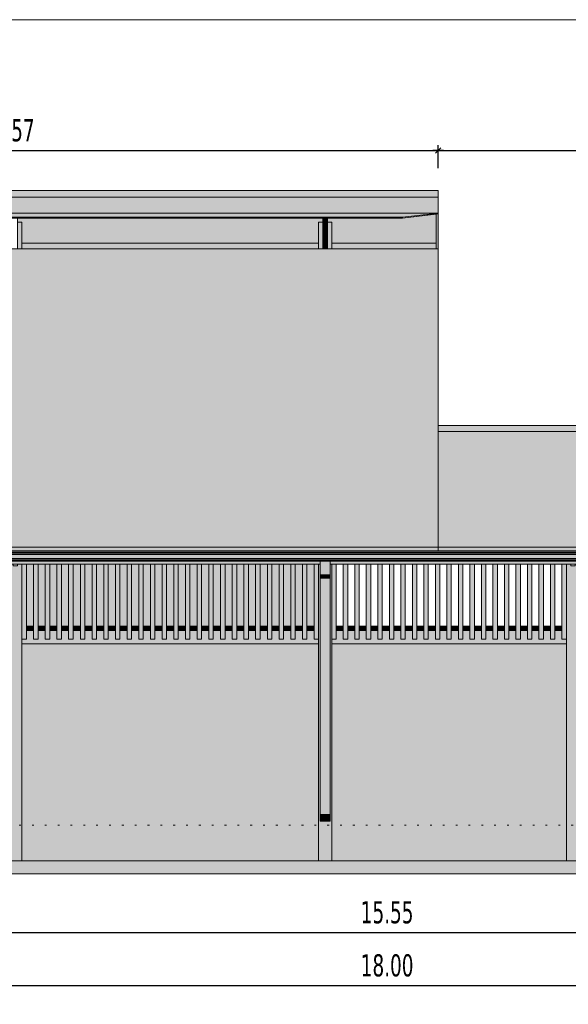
# Model space of a CAD drawing. Header units: millimetres. Extents: x 0 to 1517, y -116 to 725.
# Tile 159 of 256: x 739 to 801, y 347 to 458. Entities that reach past the tile are written whole.
import ezdxf

# ---------------------------------------------------------------- set-up
doc = ezdxf.new("R2010")
doc.units = ezdxf.units.MM
doc.linetypes.add('CADWORK_2', pattern=[1.45, 0.2, -1.25])
doc.layers.add('Ech.1_100', color=7, linetype='Continuous')
doc.styles.add('tahoma-z-r', font='txt', dxfattribs={"width": 0.704918})
doc.dimstyles.new('ISO-25', dxfattribs={"dimtxt": 2.5, "dimasz": 2.5, "dimexe": 1.25, "dimexo": 0.625, "dimtad": 1, "dimtxsty": 'Standard', "dimcen": 2.5, "dimadec": 0, "dimazin": 0, "dimtfac": 1, "dimtmove": 0, "dimatfit": 3, "dimfxl": 1, "dimarcsym": 0})

# ---------------------------------------------------------------- blocks, each defined once
blk = doc.blocks.new('cw-dimension-symbol2')
at = {"color": 0, "linetype": 'Continuous', "lineweight": -2}
for p, q in [((-1, 0), (1, 0)), ((-0.5, -0.5), (0.5, 0.5))]:
    blk.add_line(p, q, dxfattribs=at)
blk = doc.blocks.new('*D75')
at = {"layer": 'Defpoints', "color": 0}
for p in [(702.83, 356.72), (858.33, 356.72), (858.33, 354.72)]:
    blk.add_point(p, dxfattribs=at)
at = {"layer": 'Ech.1_100', "color": 0, "linetype": 'Continuous', "lineweight": -2}
for p, q in [((702.83, 356.72), (702.83, 354.12)), ((858.33, 356.72), (858.33, 354.12)), ((703.43, 354.72), (857.73, 354.72))]:
    blk.add_line(p, q, dxfattribs=at)
at = {"layer": 'Ech.1_100', "color": 0, "lineweight": -2, "xscale": 0.6000000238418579, "yscale": 0.6000000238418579, "zscale": 0.6000000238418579, "rotation": 180}
blk.add_blockref('cw-dimension-symbol2', (702.83, 354.72), dxfattribs=at)
at = {"layer": 'Ech.1_100', "color": 0, "lineweight": -2, "xscale": 0.6000000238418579, "yscale": 0.6000000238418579, "zscale": 0.6000000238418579}
blk.add_blockref('cw-dimension-symbol2', (858.33, 354.72), dxfattribs=at)
at = {"layer": 'Ech.1_100', "color": 7, "linetype": 'Continuous', "lineweight": 5, "insert": (780.58, 356.97), "char_height": 2.5, "attachment_point": 5, "style": 'tahoma-z-r'}
blk.add_mtext('15.55', dxfattribs=at)
blk = doc.blocks.new('*D77')
at = {"layer": 'Defpoints', "color": 0}
for p in [(690.58, 350.72), (870.58, 350.72), (870.58, 348.72)]:
    blk.add_point(p, dxfattribs=at)
at = {"layer": 'Ech.1_100', "color": 0, "linetype": 'Continuous', "lineweight": -2}
for p, q in [((690.58, 350.72), (690.58, 348.12)), ((870.58, 350.72), (870.58, 348.12)), ((691.18, 348.72), (869.98, 348.72))]:
    blk.add_line(p, q, dxfattribs=at)
at = {"layer": 'Ech.1_100', "color": 0, "lineweight": -2, "xscale": 0.6000000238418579, "yscale": 0.6000000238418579, "zscale": 0.6000000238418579, "rotation": 180}
blk.add_blockref('cw-dimension-symbol2', (690.58, 348.72), dxfattribs=at)
at = {"layer": 'Ech.1_100', "color": 0, "lineweight": -2, "xscale": 0.6000000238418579, "yscale": 0.6000000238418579, "zscale": 0.6000000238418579}
blk.add_blockref('cw-dimension-symbol2', (870.58, 348.72), dxfattribs=at)
at = {"layer": 'Ech.1_100', "color": 7, "linetype": 'Continuous', "lineweight": 5, "insert": (780.58, 350.97), "char_height": 2.5, "attachment_point": 5, "style": 'tahoma-z-r'}
blk.add_mtext('18.00', dxfattribs=at)
blk = doc.blocks.new('*D78')
at = {"layer": 'Defpoints', "color": 0}
for p in [(786.33, 443.06), (690.58, 441.06), (786.33, 441.06)]:
    blk.add_point(p, dxfattribs=at)
at = {"layer": 'Ech.1_100', "color": 0, "linetype": 'Continuous', "lineweight": -2}
for p, q in [((690.58, 441.06), (690.58, 443.66)), ((691.18, 443.06), (785.73, 443.06)), ((786.33, 441.06), (786.33, 443.66))]:
    blk.add_line(p, q, dxfattribs=at)
at = {"layer": 'Ech.1_100', "color": 0, "lineweight": -2, "xscale": 0.6000000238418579, "yscale": 0.6000000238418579, "zscale": 0.6000000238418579, "rotation": 180}
blk.add_blockref('cw-dimension-symbol2', (690.58, 443.06), dxfattribs=at)
at = {"layer": 'Ech.1_100', "color": 0, "lineweight": -2, "xscale": 0.6000000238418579, "yscale": 0.6000000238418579, "zscale": 0.6000000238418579}
blk.add_blockref('cw-dimension-symbol2', (786.33, 443.06), dxfattribs=at)
at = {"layer": 'Ech.1_100', "color": 7, "linetype": 'Continuous', "lineweight": 5, "insert": (738.45, 445.31), "char_height": 2.5, "attachment_point": 5, "style": 'tahoma-z-r'}
blk.add_mtext('9.57', dxfattribs=at)
blk = doc.blocks.new('*D79')
at = {"layer": 'Defpoints', "color": 0}
for p in [(870.58, 443.06), (786.33, 441.06), (870.58, 441.06)]:
    blk.add_point(p, dxfattribs=at)
at = {"layer": 'Ech.1_100', "color": 0, "linetype": 'Continuous', "lineweight": -2}
for p, q in [((786.33, 441.06), (786.33, 443.66)), ((786.93, 443.06), (869.98, 443.06)), ((870.58, 441.06), (870.58, 443.66))]:
    blk.add_line(p, q, dxfattribs=at)
at = {"layer": 'Ech.1_100', "color": 0, "lineweight": -2, "xscale": 0.6000000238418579, "yscale": 0.6000000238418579, "zscale": 0.6000000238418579, "rotation": 180}
blk.add_blockref('cw-dimension-symbol2', (786.33, 443.06), dxfattribs=at)
at = {"layer": 'Ech.1_100', "color": 0, "lineweight": -2, "xscale": 0.6000000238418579, "yscale": 0.6000000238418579, "zscale": 0.6000000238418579}
blk.add_blockref('cw-dimension-symbol2', (870.58, 443.06), dxfattribs=at)
at = {"layer": 'Ech.1_100', "color": 7, "linetype": 'Continuous', "lineweight": 5, "insert": (828.45, 445.31), "char_height": 2.5, "attachment_point": 5, "style": 'tahoma-z-r'}
blk.add_mtext('8.43', dxfattribs=at)

msp = doc.modelspace()

# ---------------------------------------------------------------- hatches: boundary and pattern name
at = {"layer": 'Ech.1_100', "linetype": 'Continuous', "lineweight": 5, "true_color": 0xe6f1fc, "transparency": 33554687}
for points in [[(690.58, 431.942), (690.86, 431.942), (690.86, 437.789), (786.33, 437.789), (786.33, 438.52), (690.58, 438.52), (690.58, 431.942)], [(738.83, 434.962), (739.33, 434.962), (739.33, 432.571), (772.83, 432.571), (772.83, 434.962), (773.33, 434.962), (773.33, 435.419), (738.83, 435.419), (738.83, 434.962)], [(773.83, 434.962), (774.33, 434.962), (774.33, 432.571), (786.11, 432.571), (786.11, 435.85), (782.33, 435.419), (773.83, 435.419), (773.83, 434.962)], [(690.58, 397.817), (786.33, 397.817), (786.33, 431.942), (690.58, 431.942), (690.58, 397.817)], [(870.58, 411.3), (786.33, 411.3), (786.33, 397.817), (870.58, 397.817), (870.58, 411.3)]]:
    msp.add_hatch(color=7, dxfattribs=at).paths.add_polyline_path(points)
at = {"layer": 'Ech.1_100', "linetype": 'Continuous', "lineweight": 5, "true_color": 0xf7e0b3, "transparency": 33554687}
for points in [[(694.86, 435.51), (782.33, 435.51), (786.33, 435.966), (786.33, 437.789), (690.86, 437.789), (690.86, 435.966), (694.86, 435.51)], [(690.86, 435.966), (786.33, 435.966), (786.33, 437.789), (690.86, 437.789), (690.86, 435.966)], [(694.86, 435.419), (782.33, 435.419), (782.33, 435.51), (694.86, 435.51), (694.86, 435.419)], [(786.33, 435.966), (782.33, 435.51), (782.33, 435.419), (786.33, 435.875), (786.33, 435.966)], [(786.11, 431.942), (786.33, 431.942), (786.33, 435.875), (786.11, 435.85), (786.11, 431.942)], [(704.13, 396.309), (773.03, 396.309), (773.03, 396.637), (704.13, 396.637), (704.13, 396.309)], [(774.13, 396.309), (857.03, 396.309), (857.03, 396.637), (774.13, 396.637), (774.13, 396.309)]]:
    msp.add_hatch(color=254, dxfattribs=at).paths.add_polyline_path(points)
at = {"layer": 'Ech.1_100', "linetype": 'Continuous', "lineweight": 5, "true_color": 0xe0c8b3, "transparency": 33554687}
for points in [[(739.33, 434.962), (738.83, 434.962), (738.83, 431.942), (739.33, 431.942), (739.33, 434.962)], [(772.83, 431.942), (773.33, 431.942), (773.33, 434.962), (772.83, 434.962), (772.83, 431.942)], [(774.33, 434.962), (773.83, 434.962), (773.83, 431.942), (774.33, 431.942), (774.33, 434.962)]]:
    msp.add_hatch(color=9, dxfattribs=at).paths.add_polyline_path(points)
at = {"layer": 'Ech.1_100', "linetype": 'Continuous', "lineweight": 5, "true_color": 0xd4c4b3, "transparency": 33554687}
for points in [[(773.33, 434.348), (773.83, 434.348), (773.83, 435.419), (773.33, 435.419), (773.33, 434.348)], [(773.33, 433.318), (773.83, 433.318), (773.83, 434.348), (773.33, 434.348), (773.33, 433.318)]]:
    msp.add_hatch(color=9, dxfattribs=at).paths.add_polyline_path(points)
at = {"layer": 'Ech.1_100', "linetype": 'Continuous', "lineweight": 5, "true_color": 0xf7d1b3, "transparency": 33554687}
msp.add_hatch(color=254, dxfattribs=at).paths.add_polyline_path([(773.33, 431.942), (773.83, 431.942), (773.83, 433.318), (773.33, 433.318), (773.33, 431.942)])
at = {"layer": 'Ech.1_100', "linetype": 'Continuous', "lineweight": 5, "true_color": 0xe0d1b3, "transparency": 33554687}
for points in [[(772.83, 432.571), (739.33, 432.571), (739.33, 431.942), (772.83, 431.942), (772.83, 432.571)], [(786.11, 432.571), (774.33, 432.571), (774.33, 431.942), (786.11, 431.942), (786.11, 432.571)], [(739.83, 388.817), (740.65, 388.817), (740.65, 389.317), (739.83, 389.317), (739.83, 388.817)], [(741.15, 388.817), (741.97, 388.817), (741.97, 389.317), (741.15, 389.317), (741.15, 388.817)], [(742.47, 388.817), (743.29, 388.817), (743.29, 389.317), (742.47, 389.317), (742.47, 388.817)], [(743.79, 388.817), (744.61, 388.817), (744.61, 389.317), (743.79, 389.317), (743.79, 388.817)], [(745.11, 388.817), (745.93, 388.817), (745.93, 389.317), (745.11, 389.317), (745.11, 388.817)], [(746.43, 388.817), (747.25, 388.817), (747.25, 389.317), (746.43, 389.317), (746.43, 388.817)], [(747.75, 388.817), (748.57, 388.817), (748.57, 389.317), (747.75, 389.317), (747.75, 388.817)], [(749.07, 388.817), (749.89, 388.817), (749.89, 389.317), (749.07, 389.317), (749.07, 388.817)], [(750.39, 388.817), (751.21, 388.817), (751.21, 389.317), (750.39, 389.317), (750.39, 388.817)], [(751.71, 388.817), (752.53, 388.817), (752.53, 389.317), (751.71, 389.317), (751.71, 388.817)], [(753.03, 388.817), (753.85, 388.817), (753.85, 389.317), (753.03, 389.317), (753.03, 388.817)], [(754.35, 388.817), (755.17, 388.817), (755.17, 389.317), (754.35, 389.317), (754.35, 388.817)], [(755.67, 388.817), (756.49, 388.817), (756.49, 389.317), (755.67, 389.317), (755.67, 388.817)], [(756.99, 388.817), (757.81, 388.817), (757.81, 389.317), (756.99, 389.317), (756.99, 388.817)], [(758.31, 388.817), (759.13, 388.817), (759.13, 389.317), (758.31, 389.317), (758.31, 388.817)], [(759.63, 388.817), (760.45, 388.817), (760.45, 389.317), (759.63, 389.317), (759.63, 388.817)], [(760.95, 388.817), (761.77, 388.817), (761.77, 389.317), (760.95, 389.317), (760.95, 388.817)], [(762.27, 388.817), (763.09, 388.817), (763.09, 389.317), (762.27, 389.317), (762.27, 388.817)], [(763.59, 388.817), (764.41, 388.817), (764.41, 389.317), (763.59, 389.317), (763.59, 388.817)], [(764.91, 388.817), (765.73, 388.817), (765.73, 389.317), (764.91, 389.317), (764.91, 388.817)], [(766.23, 388.817), (767.05, 388.817), (767.05, 389.317), (766.23, 389.317), (766.23, 388.817)], [(767.55, 388.817), (768.37, 388.817), (768.37, 389.317), (767.55, 389.317), (767.55, 388.817)], [(768.87, 388.817), (769.69, 388.817), (769.69, 389.317), (768.87, 389.317), (768.87, 388.817)], [(770.19, 388.817), (771.01, 388.817), (771.01, 389.317), (770.19, 389.317), (770.19, 388.817)], [(771.51, 388.817), (772.33, 388.817), (772.33, 389.317), (771.51, 389.317), (771.51, 388.817)], [(774.83, 388.817), (775.63, 388.817), (775.63, 389.317), (774.83, 389.317), (774.83, 388.817)], [(776.13, 388.817), (776.93, 388.817), (776.93, 389.317), (776.13, 389.317), (776.13, 388.817)], [(777.43, 388.817), (778.23, 388.817), (778.23, 389.317), (777.43, 389.317), (777.43, 388.817)], [(778.73, 388.817), (779.53, 388.817), (779.53, 389.317), (778.73, 389.317), (778.73, 388.817)], [(780.03, 388.817), (780.83, 388.817), (780.83, 389.317), (780.03, 389.317), (780.03, 388.817)], [(781.33, 388.817), (782.13, 388.817), (782.13, 389.317), (781.33, 389.317), (781.33, 388.817)], [(782.63, 388.817), (783.43, 388.817), (783.43, 389.317), (782.63, 389.317), (782.63, 388.817)], [(783.93, 388.817), (784.73, 388.817), (784.73, 389.317), (783.93, 389.317), (783.93, 388.817)], [(785.23, 388.817), (786.03, 388.817), (786.03, 389.317), (785.23, 389.317), (785.23, 388.817)], [(786.53, 388.817), (787.33, 388.817), (787.33, 389.317), (786.53, 389.317), (786.53, 388.817)], [(787.83, 388.817), (788.63, 388.817), (788.63, 389.317), (787.83, 389.317), (787.83, 388.817)], [(789.13, 388.817), (789.93, 388.817), (789.93, 389.317), (789.13, 389.317), (789.13, 388.817)], [(790.43, 388.817), (791.23, 388.817), (791.23, 389.317), (790.43, 389.317), (790.43, 388.817)], [(791.73, 388.817), (792.53, 388.817), (792.53, 389.317), (791.73, 389.317), (791.73, 388.817)], [(793.03, 388.817), (793.83, 388.817), (793.83, 389.317), (793.03, 389.317), (793.03, 388.817)], [(794.33, 388.817), (795.13, 388.817), (795.13, 389.317), (794.33, 389.317), (794.33, 388.817)], [(795.63, 388.817), (796.43, 388.817), (796.43, 389.317), (795.63, 389.317), (795.63, 388.817)], [(796.93, 388.817), (797.73, 388.817), (797.73, 389.317), (796.93, 389.317), (796.93, 388.817)], [(798.23, 388.817), (799.03, 388.817), (799.03, 389.317), (798.23, 389.317), (798.23, 388.817)], [(799.53, 388.817), (800.33, 388.817), (800.33, 389.317), (799.53, 389.317), (799.53, 388.817)]]:
    msp.add_hatch(color=254, dxfattribs=at).paths.add_polyline_path(points)
at = {"layer": 'Ech.1_100', "linetype": 'Continuous', "lineweight": 5, "true_color": 0xddd7ea, "transparency": 33554687}
msp.add_hatch(color=254, dxfattribs=at).paths.add_polyline_path([(870.58, 411.967), (786.33, 411.967), (786.33, 411.3), (870.58, 411.3), (870.58, 411.967)])
at = {"layer": 'Ech.1_100', "linetype": 'Continuous', "lineweight": 5, "true_color": 0xd7d7ea, "transparency": 33554687}
for points in [[(870.58, 397.817), (690.58, 397.817), (690.58, 397.767), (870.58, 397.767), (870.58, 397.817)], [(870.58, 397.767), (690.58, 397.767), (690.58, 397.646), (870.58, 397.646), (870.58, 397.767)], [(870.58, 397.646), (690.58, 397.646), (690.58, 397.603), (870.58, 397.603), (870.58, 397.646)], [(870.58, 397.603), (690.58, 397.603), (690.58, 397.56), (870.58, 397.56), (870.58, 397.603)], [(870.58, 397.56), (690.58, 397.56), (690.58, 397.413), (870.58, 397.413), (870.58, 397.56)], [(870.58, 397.413), (690.58, 397.413), (690.58, 396.963), (870.58, 396.963), (870.58, 397.413)], [(870.58, 396.963), (690.58, 396.963), (690.58, 396.821), (870.58, 396.821), (870.58, 396.963)], [(870.58, 396.821), (690.58, 396.821), (690.58, 396.772), (870.58, 396.772), (870.58, 396.821)], [(870.58, 396.772), (690.58, 396.772), (690.58, 396.687), (870.58, 396.687), (870.58, 396.772)], [(870.58, 396.687), (690.58, 396.687), (690.58, 396.637), (870.58, 396.637), (870.58, 396.687)], [(774.13, 396.637), (773.03, 396.637), (773.03, 395.107), (774.13, 395.107), (774.13, 396.637)], [(773.03, 394.737), (774.13, 394.737), (774.13, 395.107), (773.03, 395.107), (773.03, 394.737)], [(774.13, 394.737), (773.03, 394.737), (773.03, 368.017), (774.13, 368.017), (774.13, 394.737)], [(773.03, 367.972), (774.13, 367.972), (774.13, 368.017), (773.03, 368.017), (773.03, 367.972)], [(774.13, 367.972), (773.03, 367.972), (773.03, 367.273), (774.13, 367.273), (774.13, 367.972)]]:
    msp.add_hatch(color=254, dxfattribs=at).paths.add_polyline_path(points)
at = {"layer": 'Ech.1_100', "linetype": 'Continuous', "lineweight": 5, "true_color": 0xdcdcdc, "transparency": 33554687}
for points in [[(739.33, 396.309), (738.83, 396.309), (738.83, 396.12), (738.33, 396.12), (738.33, 396.309), (737.83, 396.309), (737.83, 362.817), (739.33, 362.817), (739.33, 396.309)], [(772.83, 362.817), (774.33, 362.817), (774.33, 396.309), (774.13, 396.309), (774.13, 367.273), (773.03, 367.273), (773.03, 396.309), (772.83, 396.309), (772.83, 362.817)], [(800.83, 362.817), (802.33, 362.817), (802.33, 396.309), (801.83, 396.309), (801.83, 396.12), (801.33, 396.12), (801.33, 396.309), (800.83, 396.309), (800.83, 362.817)], [(739.33, 387.317), (772.83, 387.317), (772.83, 387.827), (772.33, 387.827), (772.33, 388.817), (771.51, 388.817), (771.51, 387.827), (771.01, 387.827), (771.01, 388.817), (770.19, 388.817), (770.19, 387.827), (769.69, 387.827), (769.69, 388.817), (768.87, 388.817), (768.87, 387.827), (768.37, 387.827), (768.37, 388.817), (767.55, 388.817), (767.55, 387.827), (767.05, 387.827), (767.05, 388.817), (766.23, 388.817), (766.23, 387.827), (765.73, 387.827), (765.73, 388.817), (764.91, 388.817), (764.91, 387.827), (764.41, 387.827), (764.41, 388.817), (763.59, 388.817), (763.59, 387.827), (763.09, 387.827), (763.09, 388.817), (762.27, 388.817), (762.27, 387.827), (761.77, 387.827), (761.77, 388.817), (760.95, 388.817), (760.95, 387.827), (760.45, 387.827), (760.45, 388.817), (759.63, 388.817), (759.63, 387.827), (759.13, 387.827), (759.13, 388.817), (758.31, 388.817), (758.31, 387.827), (757.81, 387.827), (757.81, 388.817), (756.99, 388.817), (756.99, 387.827), (756.49, 387.827), (756.49, 388.817), (755.67, 388.817), (755.67, 387.827), (755.17, 387.827), (755.17, 388.817), (754.35, 388.817), (754.35, 387.827), (753.85, 387.827), (753.85, 388.817), (753.03, 388.817), (753.03, 387.827), (752.53, 387.827), (752.53, 388.817), (751.71, 388.817), (751.71, 387.827), (751.21, 387.827), (751.21, 388.817), (750.39, 388.817), (750.39, 387.827), (749.89, 387.827), (749.89, 388.817), (749.07, 388.817), (749.07, 387.827), (748.57, 387.827), (748.57, 388.817), (747.75, 388.817), (747.75, 387.827), (747.25, 387.827), (747.25, 388.817), (746.43, 388.817), (746.43, 387.827), (745.93, 387.827), (745.93, 388.817), (745.11, 388.817), (745.11, 387.827), (744.61, 387.827), (744.61, 388.817), (743.79, 388.817), (743.79, 387.827), (743.29, 387.827), (743.29, 388.817), (742.47, 388.817), (742.47, 387.827), (741.97, 387.827), (741.97, 388.817), (741.15, 388.817), (741.15, 387.827), (740.65, 387.827), (740.65, 388.817), (739.83, 388.817), (739.83, 387.827), (739.33, 387.827), (739.33, 387.317)], [(774.33, 387.317), (800.83, 387.317), (800.83, 387.827), (800.33, 387.827), (800.33, 388.817), (799.53, 388.817), (799.53, 387.827), (799.03, 387.827), (799.03, 388.817), (798.23, 388.817), (798.23, 387.827), (797.73, 387.827), (797.73, 388.817), (796.93, 388.817), (796.93, 387.827), (796.43, 387.827), (796.43, 388.817), (795.63, 388.817), (795.63, 387.827), (795.13, 387.827), (795.13, 388.817), (794.33, 388.817), (794.33, 387.827), (793.83, 387.827), (793.83, 388.817), (793.03, 388.817), (793.03, 387.827), (792.53, 387.827), (792.53, 388.817), (791.73, 388.817), (791.73, 387.827), (791.23, 387.827), (791.23, 388.817), (790.43, 388.817), (790.43, 387.827), (789.93, 387.827), (789.93, 388.817), (789.13, 388.817), (789.13, 387.827), (788.63, 387.827), (788.63, 388.817), (787.83, 388.817), (787.83, 387.827), (787.33, 387.827), (787.33, 388.817), (786.53, 388.817), (786.53, 387.827), (786.03, 387.827), (786.03, 388.817), (785.23, 388.817), (785.23, 387.827), (784.73, 387.827), (784.73, 388.817), (783.93, 388.817), (783.93, 387.827), (783.43, 387.827), (783.43, 388.817), (782.63, 388.817), (782.63, 387.827), (782.13, 387.827), (782.13, 388.817), (781.33, 388.817), (781.33, 387.827), (780.83, 387.827), (780.83, 388.817), (780.03, 388.817), (780.03, 387.827), (779.53, 387.827), (779.53, 388.817), (778.73, 388.817), (778.73, 387.827), (778.23, 387.827), (778.23, 388.817), (777.43, 388.817), (777.43, 387.827), (776.93, 387.827), (776.93, 388.817), (776.13, 388.817), (776.13, 387.827), (775.63, 387.827), (775.63, 388.817), (774.83, 388.817), (774.83, 387.827), (774.33, 387.827), (774.33, 387.317)], [(701.08, 361.317), (860.08, 361.317), (860.08, 362.817), (701.08, 362.817), (701.08, 361.317)]]:
    msp.add_hatch(color=254, dxfattribs=at).paths.add_polyline_path(points)
at = {"layer": 'Ech.1_100', "linetype": 'Continuous', "lineweight": 5, "true_color": 0xeaddd7, "transparency": 33554687}
for points in [[(739.33, 387.827), (739.83, 387.827), (739.83, 396.309), (739.33, 396.309), (739.33, 387.827)], [(740.65, 387.827), (741.15, 387.827), (741.15, 396.309), (740.65, 396.309), (740.65, 387.827)], [(741.97, 387.827), (742.47, 387.827), (742.47, 396.309), (741.97, 396.309), (741.97, 387.827)], [(743.29, 387.827), (743.79, 387.827), (743.79, 396.309), (743.29, 396.309), (743.29, 387.827)], [(744.61, 387.827), (745.11, 387.827), (745.11, 396.309), (744.61, 396.309), (744.61, 387.827)], [(745.93, 387.827), (746.43, 387.827), (746.43, 396.309), (745.93, 396.309), (745.93, 387.827)], [(747.25, 387.827), (747.75, 387.827), (747.75, 396.309), (747.25, 396.309), (747.25, 387.827)], [(748.57, 387.827), (749.07, 387.827), (749.07, 396.309), (748.57, 396.309), (748.57, 387.827)], [(749.89, 387.827), (750.39, 387.827), (750.39, 396.309), (749.89, 396.309), (749.89, 387.827)], [(751.21, 387.827), (751.71, 387.827), (751.71, 396.309), (751.21, 396.309), (751.21, 387.827)], [(752.53, 387.827), (753.03, 387.827), (753.03, 396.309), (752.53, 396.309), (752.53, 387.827)], [(753.85, 387.827), (754.35, 387.827), (754.35, 396.309), (753.85, 396.309), (753.85, 387.827)], [(755.17, 387.827), (755.67, 387.827), (755.67, 396.309), (755.17, 396.309), (755.17, 387.827)], [(756.49, 387.827), (756.99, 387.827), (756.99, 396.309), (756.49, 396.309), (756.49, 387.827)], [(757.81, 387.827), (758.31, 387.827), (758.31, 396.309), (757.81, 396.309), (757.81, 387.827)], [(759.13, 387.827), (759.63, 387.827), (759.63, 396.309), (759.13, 396.309), (759.13, 387.827)], [(760.45, 387.827), (760.95, 387.827), (760.95, 396.309), (760.45, 396.309), (760.45, 387.827)], [(761.77, 387.827), (762.27, 387.827), (762.27, 396.309), (761.77, 396.309), (761.77, 387.827)], [(763.09, 387.827), (763.59, 387.827), (763.59, 396.309), (763.09, 396.309), (763.09, 387.827)], [(764.41, 387.827), (764.91, 387.827), (764.91, 396.309), (764.41, 396.309), (764.41, 387.827)], [(765.73, 387.827), (766.23, 387.827), (766.23, 396.309), (765.73, 396.309), (765.73, 387.827)], [(767.05, 387.827), (767.55, 387.827), (767.55, 396.309), (767.05, 396.309), (767.05, 387.827)], [(768.37, 387.827), (768.87, 387.827), (768.87, 396.309), (768.37, 396.309), (768.37, 387.827)], [(769.69, 387.827), (770.19, 387.827), (770.19, 396.309), (769.69, 396.309), (769.69, 387.827)], [(771.01, 387.827), (771.51, 387.827), (771.51, 396.309), (771.01, 396.309), (771.01, 387.827)], [(772.33, 387.827), (772.83, 387.827), (772.83, 396.309), (772.33, 396.309), (772.33, 387.827)], [(774.83, 396.309), (774.33, 396.309), (774.33, 387.827), (774.83, 387.827), (774.83, 396.309)], [(775.63, 387.827), (776.13, 387.827), (776.13, 396.309), (775.63, 396.309), (775.63, 387.827)], [(776.93, 387.827), (777.43, 387.827), (777.43, 396.309), (776.93, 396.309), (776.93, 387.827)], [(778.23, 387.827), (778.73, 387.827), (778.73, 396.309), (778.23, 396.309), (778.23, 387.827)], [(779.53, 387.827), (780.03, 387.827), (780.03, 396.309), (779.53, 396.309), (779.53, 387.827)], [(780.83, 387.827), (781.33, 387.827), (781.33, 396.309), (780.83, 396.309), (780.83, 387.827)], [(782.13, 387.827), (782.63, 387.827), (782.63, 396.309), (782.13, 396.309), (782.13, 387.827)], [(783.43, 387.827), (783.93, 387.827), (783.93, 396.309), (783.43, 396.309), (783.43, 387.827)], [(784.73, 387.827), (785.23, 387.827), (785.23, 396.309), (784.73, 396.309), (784.73, 387.827)], [(786.03, 387.827), (786.53, 387.827), (786.53, 396.309), (786.03, 396.309), (786.03, 387.827)], [(787.33, 387.827), (787.83, 387.827), (787.83, 396.309), (787.33, 396.309), (787.33, 387.827)], [(788.63, 387.827), (789.13, 387.827), (789.13, 396.309), (788.63, 396.309), (788.63, 387.827)], [(789.93, 387.827), (790.43, 387.827), (790.43, 396.309), (789.93, 396.309), (789.93, 387.827)], [(791.23, 387.827), (791.73, 387.827), (791.73, 396.309), (791.23, 396.309), (791.23, 387.827)], [(792.53, 387.827), (793.03, 387.827), (793.03, 396.309), (792.53, 396.309), (792.53, 387.827)], [(793.83, 387.827), (794.33, 387.827), (794.33, 396.309), (793.83, 396.309), (793.83, 387.827)], [(795.13, 387.827), (795.63, 387.827), (795.63, 396.309), (795.13, 396.309), (795.13, 387.827)], [(796.43, 387.827), (796.93, 387.827), (796.93, 396.309), (796.43, 396.309), (796.43, 387.827)], [(797.73, 387.827), (798.23, 387.827), (798.23, 396.309), (797.73, 396.309), (797.73, 387.827)], [(799.03, 387.827), (799.53, 387.827), (799.53, 396.309), (799.03, 396.309), (799.03, 387.827)], [(800.33, 387.827), (800.83, 387.827), (800.83, 396.309), (800.33, 396.309), (800.33, 387.827)]]:
    msp.add_hatch(color=254, dxfattribs=at).paths.add_polyline_path(points)
at = {"layer": 'Ech.1_100', "linetype": 'Continuous', "lineweight": 5, "true_color": 0xf8f8f8, "transparency": 33554687}
for points in [[(739.83, 389.317), (740.65, 389.317), (740.65, 396.309), (739.83, 396.309), (739.83, 389.317)], [(741.15, 389.317), (741.97, 389.317), (741.97, 396.309), (741.15, 396.309), (741.15, 389.317)], [(742.47, 389.317), (743.29, 389.317), (743.29, 396.309), (742.47, 396.309), (742.47, 389.317)], [(743.79, 389.317), (744.61, 389.317), (744.61, 396.309), (743.79, 396.309), (743.79, 389.317)], [(745.11, 389.317), (745.93, 389.317), (745.93, 396.309), (745.11, 396.309), (745.11, 389.317)], [(746.43, 389.317), (747.25, 389.317), (747.25, 396.309), (746.43, 396.309), (746.43, 389.317)], [(747.75, 389.317), (748.57, 389.317), (748.57, 396.309), (747.75, 396.309), (747.75, 389.317)], [(749.07, 389.317), (749.89, 389.317), (749.89, 396.309), (749.07, 396.309), (749.07, 389.317)], [(750.39, 389.317), (751.21, 389.317), (751.21, 396.309), (750.39, 396.309), (750.39, 389.317)], [(751.71, 389.317), (752.53, 389.317), (752.53, 396.309), (751.71, 396.309), (751.71, 389.317)], [(753.03, 389.317), (753.85, 389.317), (753.85, 396.309), (753.03, 396.309), (753.03, 389.317)], [(754.35, 389.317), (755.17, 389.317), (755.17, 396.309), (754.35, 396.309), (754.35, 389.317)], [(755.67, 389.317), (756.49, 389.317), (756.49, 396.309), (755.67, 396.309), (755.67, 389.317)], [(757.81, 396.309), (756.99, 396.309), (756.99, 389.317), (757.81, 389.317), (757.81, 396.309)], [(759.13, 396.309), (758.31, 396.309), (758.31, 389.317), (759.13, 389.317), (759.13, 396.309)], [(760.45, 396.309), (759.63, 396.309), (759.63, 389.317), (760.45, 389.317), (760.45, 396.309)], [(761.77, 396.309), (760.95, 396.309), (760.95, 389.317), (761.77, 389.317), (761.77, 396.309)], [(763.09, 396.309), (762.27, 396.309), (762.27, 389.317), (763.09, 389.317), (763.09, 396.309)], [(764.41, 396.309), (763.59, 396.309), (763.59, 389.317), (764.41, 389.317), (764.41, 396.309)], [(765.73, 396.309), (764.91, 396.309), (764.91, 389.317), (765.73, 389.317), (765.73, 396.309)], [(767.05, 396.309), (766.23, 396.309), (766.23, 389.317), (767.05, 389.317), (767.05, 396.309)], [(768.37, 396.309), (767.55, 396.309), (767.55, 389.317), (768.37, 389.317), (768.37, 396.309)], [(769.69, 396.309), (768.87, 396.309), (768.87, 389.317), (769.69, 389.317), (769.69, 396.309)], [(771.01, 396.309), (770.19, 396.309), (770.19, 389.317), (771.01, 389.317), (771.01, 396.309)], [(772.33, 396.309), (771.51, 396.309), (771.51, 389.317), (772.33, 389.317), (772.33, 396.309)], [(772.83, 387.317), (739.33, 387.317), (739.33, 362.817), (772.83, 362.817), (772.83, 387.317)], [(800.83, 387.317), (774.33, 387.317), (774.33, 362.817), (800.83, 362.817), (800.83, 387.317)]]:
    msp.add_hatch(color=7, dxfattribs=at).paths.add_polyline_path(points)

# ---------------------------------------------------------------- linework, layer by layer
at = {"layer": 'Ech.1_100', "color": 30, "linetype": 'Continuous', "lineweight": 5}
for p, q in [((730.73, 398.249), (744.61, 398.249)), ((800.83, 398.249), (870.3, 398.249))]:
    msp.add_line(p, q, dxfattribs=at)
at = {"layer": 'Ech.1_100', "color": 5, "linetype": 'Continuous', "lineweight": 5}
msp.add_line((744.61, 398.249), (800.83, 398.249), dxfattribs=at)
at = {"layer": 'Ech.1_100', "color": 7, "linetype": 'Continuous', "lineweight": 5}
for points in [[(926.704, 244.798), (926.704, 457.821), (334.895, 457.821), (334.895, 244.798), (926.704, 244.798)], [(690.58, 431.942), (690.86, 431.942), (690.86, 437.789), (786.33, 437.789), (786.33, 438.52), (690.58, 438.52), (690.58, 431.942)], [(694.86, 435.51), (782.33, 435.51), (786.33, 435.966), (786.33, 437.789), (690.86, 437.789), (690.86, 435.966), (694.86, 435.51)], [(690.86, 435.966), (786.33, 435.966), (786.33, 437.789), (690.86, 437.789), (690.86, 435.966)], [(694.86, 435.419), (782.33, 435.419), (782.33, 435.51), (694.86, 435.51), (694.86, 435.419)], [(738.83, 434.962), (739.33, 434.962), (739.33, 432.571), (772.83, 432.571), (772.83, 434.962), (773.33, 434.962), (773.33, 435.419), (738.83, 435.419), (738.83, 434.962)], [(739.33, 434.962), (738.83, 434.962), (738.83, 431.942), (739.33, 431.942), (739.33, 434.962)], [(772.83, 431.942), (773.33, 431.942), (773.33, 434.962), (772.83, 434.962), (772.83, 431.942)], [(773.33, 434.348), (773.83, 434.348), (773.83, 435.419), (773.33, 435.419), (773.33, 434.348)], [(773.83, 434.962), (774.33, 434.962), (774.33, 432.571), (786.11, 432.571), (786.11, 435.85), (782.33, 435.419), (773.83, 435.419), (773.83, 434.962)], [(774.33, 434.962), (773.83, 434.962), (773.83, 431.942), (774.33, 431.942), (774.33, 434.962)], [(786.33, 435.966), (782.33, 435.51), (782.33, 435.419), (786.33, 435.875), (786.33, 435.966)], [(786.11, 431.942), (786.33, 431.942), (786.33, 435.875), (786.11, 435.85), (786.11, 431.942)], [(773.33, 433.318), (773.83, 433.318), (773.83, 434.348), (773.33, 434.348), (773.33, 433.318)], [(773.33, 431.942), (773.83, 431.942), (773.83, 433.318), (773.33, 433.318), (773.33, 431.942)], [(690.58, 397.817), (786.33, 397.817), (786.33, 431.942), (690.58, 431.942), (690.58, 397.817)], [(772.83, 432.571), (739.33, 432.571), (739.33, 431.942), (772.83, 431.942), (772.83, 432.571)], [(786.11, 432.571), (774.33, 432.571), (774.33, 431.942), (786.11, 431.942), (786.11, 432.571)], [(870.58, 411.967), (786.33, 411.967), (786.33, 411.3), (870.58, 411.3), (870.58, 411.967)], [(870.58, 411.3), (786.33, 411.3), (786.33, 397.817), (870.58, 397.817), (870.58, 411.3)], [(870.58, 397.817), (690.58, 397.817), (690.58, 397.767), (870.58, 397.767), (870.58, 397.817)], [(870.58, 397.767), (690.58, 397.767), (690.58, 397.646), (870.58, 397.646), (870.58, 397.767)], [(870.58, 397.646), (690.58, 397.646), (690.58, 397.603), (870.58, 397.603), (870.58, 397.646)], [(870.58, 397.603), (690.58, 397.603), (690.58, 397.56), (870.58, 397.56), (870.58, 397.603)], [(870.58, 397.56), (690.58, 397.56), (690.58, 397.413), (870.58, 397.413), (870.58, 397.56)], [(870.58, 397.413), (690.58, 397.413), (690.58, 396.963), (870.58, 396.963), (870.58, 397.413)], [(870.58, 396.963), (690.58, 396.963), (690.58, 396.821), (870.58, 396.821), (870.58, 396.963)], [(870.58, 396.821), (690.58, 396.821), (690.58, 396.772), (870.58, 396.772), (870.58, 396.821)], [(870.58, 396.772), (690.58, 396.772), (690.58, 396.687), (870.58, 396.687), (870.58, 396.772)], [(870.58, 396.687), (690.58, 396.687), (690.58, 396.637), (870.58, 396.637), (870.58, 396.687)], [(704.13, 396.309), (773.03, 396.309), (773.03, 396.637), (704.13, 396.637), (704.13, 396.309)], [(739.33, 396.309), (738.83, 396.309), (738.83, 396.12), (738.33, 396.12), (738.33, 396.309), (737.83, 396.309), (737.83, 362.817), (739.33, 362.817), (739.33, 396.309)], [(739.33, 387.827), (739.83, 387.827), (739.83, 396.309), (739.33, 396.309), (739.33, 387.827)], [(739.83, 389.317), (740.65, 389.317), (740.65, 396.309), (739.83, 396.309), (739.83, 389.317)], [(740.65, 387.827), (741.15, 387.827), (741.15, 396.309), (740.65, 396.309), (740.65, 387.827)], [(741.15, 389.317), (741.97, 389.317), (741.97, 396.309), (741.15, 396.309), (741.15, 389.317)], [(741.97, 387.827), (742.47, 387.827), (742.47, 396.309), (741.97, 396.309), (741.97, 387.827)], [(742.47, 389.317), (743.29, 389.317), (743.29, 396.309), (742.47, 396.309), (742.47, 389.317)], [(743.29, 387.827), (743.79, 387.827), (743.79, 396.309), (743.29, 396.309), (743.29, 387.827)], [(743.79, 389.317), (744.61, 389.317), (744.61, 396.309), (743.79, 396.309), (743.79, 389.317)], [(744.61, 387.827), (745.11, 387.827), (745.11, 396.309), (744.61, 396.309), (744.61, 387.827)], [(745.11, 389.317), (745.93, 389.317), (745.93, 396.309), (745.11, 396.309), (745.11, 389.317)], [(745.93, 387.827), (746.43, 387.827), (746.43, 396.309), (745.93, 396.309), (745.93, 387.827)], [(746.43, 389.317), (747.25, 389.317), (747.25, 396.309), (746.43, 396.309), (746.43, 389.317)], [(747.25, 387.827), (747.75, 387.827), (747.75, 396.309), (747.25, 396.309), (747.25, 387.827)], [(747.75, 389.317), (748.57, 389.317), (748.57, 396.309), (747.75, 396.309), (747.75, 389.317)], [(748.57, 387.827), (749.07, 387.827), (749.07, 396.309), (748.57, 396.309), (748.57, 387.827)], [(749.07, 389.317), (749.89, 389.317), (749.89, 396.309), (749.07, 396.309), (749.07, 389.317)], [(749.89, 387.827), (750.39, 387.827), (750.39, 396.309), (749.89, 396.309), (749.89, 387.827)], [(750.39, 389.317), (751.21, 389.317), (751.21, 396.309), (750.39, 396.309), (750.39, 389.317)], [(751.21, 387.827), (751.71, 387.827), (751.71, 396.309), (751.21, 396.309), (751.21, 387.827)], [(751.71, 389.317), (752.53, 389.317), (752.53, 396.309), (751.71, 396.309), (751.71, 389.317)], [(752.53, 387.827), (753.03, 387.827), (753.03, 396.309), (752.53, 396.309), (752.53, 387.827)], [(753.03, 389.317), (753.85, 389.317), (753.85, 396.309), (753.03, 396.309), (753.03, 389.317)], [(753.85, 387.827), (754.35, 387.827), (754.35, 396.309), (753.85, 396.309), (753.85, 387.827)], [(754.35, 389.317), (755.17, 389.317), (755.17, 396.309), (754.35, 396.309), (754.35, 389.317)], [(755.17, 387.827), (755.67, 387.827), (755.67, 396.309), (755.17, 396.309), (755.17, 387.827)], [(755.67, 389.317), (756.49, 389.317), (756.49, 396.309), (755.67, 396.309), (755.67, 389.317)], [(756.49, 387.827), (756.99, 387.827), (756.99, 396.309), (756.49, 396.309), (756.49, 387.827)], [(757.81, 396.309), (756.99, 396.309), (756.99, 389.317), (757.81, 389.317), (757.81, 396.309)], [(757.81, 387.827), (758.31, 387.827), (758.31, 396.309), (757.81, 396.309), (757.81, 387.827)], [(759.13, 396.309), (758.31, 396.309), (758.31, 389.317), (759.13, 389.317), (759.13, 396.309)], [(759.13, 387.827), (759.63, 387.827), (759.63, 396.309), (759.13, 396.309), (759.13, 387.827)], [(760.45, 396.309), (759.63, 396.309), (759.63, 389.317), (760.45, 389.317), (760.45, 396.309)], [(760.45, 387.827), (760.95, 387.827), (760.95, 396.309), (760.45, 396.309), (760.45, 387.827)], [(761.77, 396.309), (760.95, 396.309), (760.95, 389.317), (761.77, 389.317), (761.77, 396.309)], [(761.77, 387.827), (762.27, 387.827), (762.27, 396.309), (761.77, 396.309), (761.77, 387.827)], [(763.09, 396.309), (762.27, 396.309), (762.27, 389.317), (763.09, 389.317), (763.09, 396.309)], [(763.09, 387.827), (763.59, 387.827), (763.59, 396.309), (763.09, 396.309), (763.09, 387.827)], [(764.41, 396.309), (763.59, 396.309), (763.59, 389.317), (764.41, 389.317), (764.41, 396.309)], [(764.41, 387.827), (764.91, 387.827), (764.91, 396.309), (764.41, 396.309), (764.41, 387.827)], [(765.73, 396.309), (764.91, 396.309), (764.91, 389.317), (765.73, 389.317), (765.73, 396.309)], [(765.73, 387.827), (766.23, 387.827), (766.23, 396.309), (765.73, 396.309), (765.73, 387.827)], [(767.05, 396.309), (766.23, 396.309), (766.23, 389.317), (767.05, 389.317), (767.05, 396.309)], [(767.05, 387.827), (767.55, 387.827), (767.55, 396.309), (767.05, 396.309), (767.05, 387.827)], [(768.37, 396.309), (767.55, 396.309), (767.55, 389.317), (768.37, 389.317), (768.37, 396.309)], [(768.37, 387.827), (768.87, 387.827), (768.87, 396.309), (768.37, 396.309), (768.37, 387.827)], [(769.69, 396.309), (768.87, 396.309), (768.87, 389.317), (769.69, 389.317), (769.69, 396.309)], [(769.69, 387.827), (770.19, 387.827), (770.19, 396.309), (769.69, 396.309), (769.69, 387.827)], [(771.01, 396.309), (770.19, 396.309), (770.19, 389.317), (771.01, 389.317), (771.01, 396.309)], [(771.01, 387.827), (771.51, 387.827), (771.51, 396.309), (771.01, 396.309), (771.01, 387.827)], [(772.33, 396.309), (771.51, 396.309), (771.51, 389.317), (772.33, 389.317), (772.33, 396.309)], [(772.33, 387.827), (772.83, 387.827), (772.83, 396.309), (772.33, 396.309), (772.33, 387.827)], [(772.83, 362.817), (774.33, 362.817), (774.33, 396.309), (774.13, 396.309), (774.13, 367.273), (773.03, 367.273), (773.03, 396.309), (772.83, 396.309), (772.83, 362.817)], [(774.13, 396.637), (773.03, 396.637), (773.03, 395.107), (774.13, 395.107), (774.13, 396.637)], [(774.13, 396.309), (857.03, 396.309), (857.03, 396.637), (774.13, 396.637), (774.13, 396.309)], [(774.83, 396.309), (774.33, 396.309), (774.33, 387.827), (774.83, 387.827), (774.83, 396.309)], [(775.63, 387.827), (776.13, 387.827), (776.13, 396.309), (775.63, 396.309), (775.63, 387.827)], [(776.93, 387.827), (777.43, 387.827), (777.43, 396.309), (776.93, 396.309), (776.93, 387.827)], [(778.23, 387.827), (778.73, 387.827), (778.73, 396.309), (778.23, 396.309), (778.23, 387.827)], [(779.53, 387.827), (780.03, 387.827), (780.03, 396.309), (779.53, 396.309), (779.53, 387.827)], [(780.83, 387.827), (781.33, 387.827), (781.33, 396.309), (780.83, 396.309), (780.83, 387.827)], [(782.13, 387.827), (782.63, 387.827), (782.63, 396.309), (782.13, 396.309), (782.13, 387.827)], [(783.43, 387.827), (783.93, 387.827), (783.93, 396.309), (783.43, 396.309), (783.43, 387.827)], [(784.73, 387.827), (785.23, 387.827), (785.23, 396.309), (784.73, 396.309), (784.73, 387.827)], [(786.03, 387.827), (786.53, 387.827), (786.53, 396.309), (786.03, 396.309), (786.03, 387.827)], [(787.33, 387.827), (787.83, 387.827), (787.83, 396.309), (787.33, 396.309), (787.33, 387.827)], [(788.63, 387.827), (789.13, 387.827), (789.13, 396.309), (788.63, 396.309), (788.63, 387.827)], [(789.93, 387.827), (790.43, 387.827), (790.43, 396.309), (789.93, 396.309), (789.93, 387.827)], [(791.23, 387.827), (791.73, 387.827), (791.73, 396.309), (791.23, 396.309), (791.23, 387.827)], [(792.53, 387.827), (793.03, 387.827), (793.03, 396.309), (792.53, 396.309), (792.53, 387.827)], [(793.83, 387.827), (794.33, 387.827), (794.33, 396.309), (793.83, 396.309), (793.83, 387.827)], [(795.13, 387.827), (795.63, 387.827), (795.63, 396.309), (795.13, 396.309), (795.13, 387.827)], [(796.43, 387.827), (796.93, 387.827), (796.93, 396.309), (796.43, 396.309), (796.43, 387.827)], [(797.73, 387.827), (798.23, 387.827), (798.23, 396.309), (797.73, 396.309), (797.73, 387.827)], [(799.03, 387.827), (799.53, 387.827), (799.53, 396.309), (799.03, 396.309), (799.03, 387.827)], [(800.33, 387.827), (800.83, 387.827), (800.83, 396.309), (800.33, 396.309), (800.33, 387.827)], [(800.83, 362.817), (802.33, 362.817), (802.33, 396.309), (801.83, 396.309), (801.83, 396.12), (801.33, 396.12), (801.33, 396.309), (800.83, 396.309), (800.83, 362.817)], [(773.03, 394.737), (774.13, 394.737), (774.13, 395.107), (773.03, 395.107), (773.03, 394.737)], [(774.13, 394.737), (773.03, 394.737), (773.03, 368.017), (774.13, 368.017), (774.13, 394.737)], [(739.83, 388.817), (740.65, 388.817), (740.65, 389.317), (739.83, 389.317), (739.83, 388.817)], [(741.15, 388.817), (741.97, 388.817), (741.97, 389.317), (741.15, 389.317), (741.15, 388.817)], [(742.47, 388.817), (743.29, 388.817), (743.29, 389.317), (742.47, 389.317), (742.47, 388.817)], [(743.79, 388.817), (744.61, 388.817), (744.61, 389.317), (743.79, 389.317), (743.79, 388.817)], [(745.11, 388.817), (745.93, 388.817), (745.93, 389.317), (745.11, 389.317), (745.11, 388.817)], [(746.43, 388.817), (747.25, 388.817), (747.25, 389.317), (746.43, 389.317), (746.43, 388.817)], [(747.75, 388.817), (748.57, 388.817), (748.57, 389.317), (747.75, 389.317), (747.75, 388.817)], [(749.07, 388.817), (749.89, 388.817), (749.89, 389.317), (749.07, 389.317), (749.07, 388.817)], [(750.39, 388.817), (751.21, 388.817), (751.21, 389.317), (750.39, 389.317), (750.39, 388.817)], [(751.71, 388.817), (752.53, 388.817), (752.53, 389.317), (751.71, 389.317), (751.71, 388.817)], [(753.03, 388.817), (753.85, 388.817), (753.85, 389.317), (753.03, 389.317), (753.03, 388.817)], [(754.35, 388.817), (755.17, 388.817), (755.17, 389.317), (754.35, 389.317), (754.35, 388.817)], [(755.67, 388.817), (756.49, 388.817), (756.49, 389.317), (755.67, 389.317), (755.67, 388.817)], [(756.99, 388.817), (757.81, 388.817), (757.81, 389.317), (756.99, 389.317), (756.99, 388.817)], [(758.31, 388.817), (759.13, 388.817), (759.13, 389.317), (758.31, 389.317), (758.31, 388.817)], [(759.63, 388.817), (760.45, 388.817), (760.45, 389.317), (759.63, 389.317), (759.63, 388.817)], [(760.95, 388.817), (761.77, 388.817), (761.77, 389.317), (760.95, 389.317), (760.95, 388.817)], [(762.27, 388.817), (763.09, 388.817), (763.09, 389.317), (762.27, 389.317), (762.27, 388.817)], [(763.59, 388.817), (764.41, 388.817), (764.41, 389.317), (763.59, 389.317), (763.59, 388.817)], [(764.91, 388.817), (765.73, 388.817), (765.73, 389.317), (764.91, 389.317), (764.91, 388.817)], [(766.23, 388.817), (767.05, 388.817), (767.05, 389.317), (766.23, 389.317), (766.23, 388.817)], [(767.55, 388.817), (768.37, 388.817), (768.37, 389.317), (767.55, 389.317), (767.55, 388.817)], [(768.87, 388.817), (769.69, 388.817), (769.69, 389.317), (768.87, 389.317), (768.87, 388.817)], [(770.19, 388.817), (771.01, 388.817), (771.01, 389.317), (770.19, 389.317), (770.19, 388.817)], [(771.51, 388.817), (772.33, 388.817), (772.33, 389.317), (771.51, 389.317), (771.51, 388.817)], [(774.83, 388.817), (775.63, 388.817), (775.63, 389.317), (774.83, 389.317), (774.83, 388.817)], [(776.13, 388.817), (776.93, 388.817), (776.93, 389.317), (776.13, 389.317), (776.13, 388.817)], [(777.43, 388.817), (778.23, 388.817), (778.23, 389.317), (777.43, 389.317), (777.43, 388.817)], [(778.73, 388.817), (779.53, 388.817), (779.53, 389.317), (778.73, 389.317), (778.73, 388.817)], [(780.03, 388.817), (780.83, 388.817), (780.83, 389.317), (780.03, 389.317), (780.03, 388.817)], [(781.33, 388.817), (782.13, 388.817), (782.13, 389.317), (781.33, 389.317), (781.33, 388.817)], [(782.63, 388.817), (783.43, 388.817), (783.43, 389.317), (782.63, 389.317), (782.63, 388.817)], [(783.93, 388.817), (784.73, 388.817), (784.73, 389.317), (783.93, 389.317), (783.93, 388.817)], [(785.23, 388.817), (786.03, 388.817), (786.03, 389.317), (785.23, 389.317), (785.23, 388.817)], [(786.53, 388.817), (787.33, 388.817), (787.33, 389.317), (786.53, 389.317), (786.53, 388.817)], [(787.83, 388.817), (788.63, 388.817), (788.63, 389.317), (787.83, 389.317), (787.83, 388.817)], [(789.13, 388.817), (789.93, 388.817), (789.93, 389.317), (789.13, 389.317), (789.13, 388.817)], [(790.43, 388.817), (791.23, 388.817), (791.23, 389.317), (790.43, 389.317), (790.43, 388.817)], [(791.73, 388.817), (792.53, 388.817), (792.53, 389.317), (791.73, 389.317), (791.73, 388.817)], [(793.03, 388.817), (793.83, 388.817), (793.83, 389.317), (793.03, 389.317), (793.03, 388.817)], [(794.33, 388.817), (795.13, 388.817), (795.13, 389.317), (794.33, 389.317), (794.33, 388.817)], [(795.63, 388.817), (796.43, 388.817), (796.43, 389.317), (795.63, 389.317), (795.63, 388.817)], [(796.93, 388.817), (797.73, 388.817), (797.73, 389.317), (796.93, 389.317), (796.93, 388.817)], [(798.23, 388.817), (799.03, 388.817), (799.03, 389.317), (798.23, 389.317), (798.23, 388.817)], [(799.53, 388.817), (800.33, 388.817), (800.33, 389.317), (799.53, 389.317), (799.53, 388.817)], [(739.33, 387.317), (772.83, 387.317), (772.83, 387.827), (772.33, 387.827), (772.33, 388.817), (771.51, 388.817), (771.51, 387.827), (771.01, 387.827), (771.01, 388.817), (770.19, 388.817), (770.19, 387.827), (769.69, 387.827), (769.69, 388.817), (768.87, 388.817), (768.87, 387.827), (768.37, 387.827), (768.37, 388.817), (767.55, 388.817), (767.55, 387.827), (767.05, 387.827), (767.05, 388.817), (766.23, 388.817), (766.23, 387.827), (765.73, 387.827), (765.73, 388.817), (764.91, 388.817), (764.91, 387.827), (764.41, 387.827), (764.41, 388.817), (763.59, 388.817), (763.59, 387.827), (763.09, 387.827), (763.09, 388.817), (762.27, 388.817), (762.27, 387.827), (761.77, 387.827), (761.77, 388.817), (760.95, 388.817), (760.95, 387.827), (760.45, 387.827), (760.45, 388.817), (759.63, 388.817), (759.63, 387.827), (759.13, 387.827), (759.13, 388.817), (758.31, 388.817), (758.31, 387.827), (757.81, 387.827), (757.81, 388.817), (756.99, 388.817), (756.99, 387.827), (756.49, 387.827), (756.49, 388.817), (755.67, 388.817), (755.67, 387.827), (755.17, 387.827), (755.17, 388.817), (754.35, 388.817), (754.35, 387.827), (753.85, 387.827), (753.85, 388.817), (753.03, 388.817), (753.03, 387.827), (752.53, 387.827), (752.53, 388.817), (751.71, 388.817), (751.71, 387.827), (751.21, 387.827), (751.21, 388.817), (750.39, 388.817), (750.39, 387.827), (749.89, 387.827), (749.89, 388.817), (749.07, 388.817), (749.07, 387.827), (748.57, 387.827), (748.57, 388.817), (747.75, 388.817), (747.75, 387.827), (747.25, 387.827), (747.25, 388.817), (746.43, 388.817), (746.43, 387.827), (745.93, 387.827), (745.93, 388.817), (745.11, 388.817), (745.11, 387.827), (744.61, 387.827), (744.61, 388.817), (743.79, 388.817), (743.79, 387.827), (743.29, 387.827), (743.29, 388.817), (742.47, 388.817), (742.47, 387.827), (741.97, 387.827), (741.97, 388.817), (741.15, 388.817), (741.15, 387.827), (740.65, 387.827), (740.65, 388.817), (739.83, 388.817), (739.83, 387.827), (739.33, 387.827), (739.33, 387.317)], [(774.33, 387.317), (800.83, 387.317), (800.83, 387.827), (800.33, 387.827), (800.33, 388.817), (799.53, 388.817), (799.53, 387.827), (799.03, 387.827), (799.03, 388.817), (798.23, 388.817), (798.23, 387.827), (797.73, 387.827), (797.73, 388.817), (796.93, 388.817), (796.93, 387.827), (796.43, 387.827), (796.43, 388.817), (795.63, 388.817), (795.63, 387.827), (795.13, 387.827), (795.13, 388.817), (794.33, 388.817), (794.33, 387.827), (793.83, 387.827), (793.83, 388.817), (793.03, 388.817), (793.03, 387.827), (792.53, 387.827), (792.53, 388.817), (791.73, 388.817), (791.73, 387.827), (791.23, 387.827), (791.23, 388.817), (790.43, 388.817), (790.43, 387.827), (789.93, 387.827), (789.93, 388.817), (789.13, 388.817), (789.13, 387.827), (788.63, 387.827), (788.63, 388.817), (787.83, 388.817), (787.83, 387.827), (787.33, 387.827), (787.33, 388.817), (786.53, 388.817), (786.53, 387.827), (786.03, 387.827), (786.03, 388.817), (785.23, 388.817), (785.23, 387.827), (784.73, 387.827), (784.73, 388.817), (783.93, 388.817), (783.93, 387.827), (783.43, 387.827), (783.43, 388.817), (782.63, 388.817), (782.63, 387.827), (782.13, 387.827), (782.13, 388.817), (781.33, 388.817), (781.33, 387.827), (780.83, 387.827), (780.83, 388.817), (780.03, 388.817), (780.03, 387.827), (779.53, 387.827), (779.53, 388.817), (778.73, 388.817), (778.73, 387.827), (778.23, 387.827), (778.23, 388.817), (777.43, 388.817), (777.43, 387.827), (776.93, 387.827), (776.93, 388.817), (776.13, 388.817), (776.13, 387.827), (775.63, 387.827), (775.63, 388.817), (774.83, 388.817), (774.83, 387.827), (774.33, 387.827), (774.33, 387.317)], [(772.83, 387.317), (739.33, 387.317), (739.33, 362.817), (772.83, 362.817), (772.83, 387.317)], [(800.83, 387.317), (774.33, 387.317), (774.33, 362.817), (800.83, 362.817), (800.83, 387.317)], [(773.03, 367.972), (774.13, 367.972), (774.13, 368.017), (773.03, 368.017), (773.03, 367.972)], [(774.13, 367.972), (773.03, 367.972), (773.03, 367.273), (774.13, 367.273), (774.13, 367.972)], [(701.08, 361.317), (860.08, 361.317), (860.08, 362.817), (701.08, 362.817), (701.08, 361.317)]]:
    msp.add_lwpolyline(points, close=True, dxfattribs=at)
at = {"layer": 'Ech.1_100', "color": 1, "linetype": 'CADWORK_2', "lineweight": 5, "elevation": 25}
msp.add_lwpolyline([(678.123, 366.817), (884.656, 366.817)], dxfattribs=at)

# ---------------------------------------------------------------- dimensions: what is measured, and where the dimension line sits
at = {"layer": 'Ech.1_100', "color": 7, "linetype": 'Continuous', "lineweight": 5}
for base, p1, p2, text, override, picture, middle in [((786.33, 443.056), (690.58, 441.056), (786.33, 441.056), '9.57', {"dimtxt": 2.5, "dimasz": 0.6, "dimexe": 0.6, "dimexo": 0, "dimgap": 0, "dimdec": 2, "dimlfac": 1, "dimtxsty": 'tahoma-z-r', "dimblk": 'cw-dimension-symbol2', "dimclrt": 7, "dimtmove": 2}, '*D78', (738.455, 445.306)), ((870.58, 443.056), (786.33, 441.056), (870.58, 441.056), '8.43', {"dimtxt": 2.5, "dimasz": 0.6, "dimexe": 0.6, "dimexo": 0, "dimgap": 0, "dimdec": 2, "dimlfac": 1, "dimtxsty": 'tahoma-z-r', "dimblk": 'cw-dimension-symbol2', "dimclrt": 7, "dimtmove": 2}, '*D79', (828.455, 445.306)), ((858.33, 354.718), (702.83, 356.718), (858.33, 356.718), '15.55', {"dimtxt": 2.5, "dimasz": 0.6, "dimexe": 0.6, "dimexo": 0, "dimgap": 0, "dimdec": 2, "dimlfac": 1, "dimtxsty": 'tahoma-z-r', "dimblk": 'cw-dimension-symbol2', "dimclrt": 7, "dimtmove": 2}, '*D75', (780.58, 356.968)), ((870.58, 348.718), (690.58, 350.718), (870.58, 350.718), '18.00', {"dimtxt": 2.5, "dimasz": 0.6, "dimexe": 0.6, "dimexo": 0, "dimgap": 0, "dimdec": 0, "dimlfac": 1, "dimtxsty": 'tahoma-z-r', "dimblk": 'cw-dimension-symbol2', "dimclrt": 7, "dimtmove": 2}, '*D77', (780.58, 350.968))]:
    dim = msp.add_linear_dim(base=base, p1=p1, p2=p2, angle=0, text=text, dimstyle='ISO-25', override=override, dxfattribs=at)
    dim.commit()
    dim.dimension.update_dxf_attribs({"geometry": picture, "text_midpoint": middle, "dimtype": 161})

doc.saveas('drawing.dxf')
